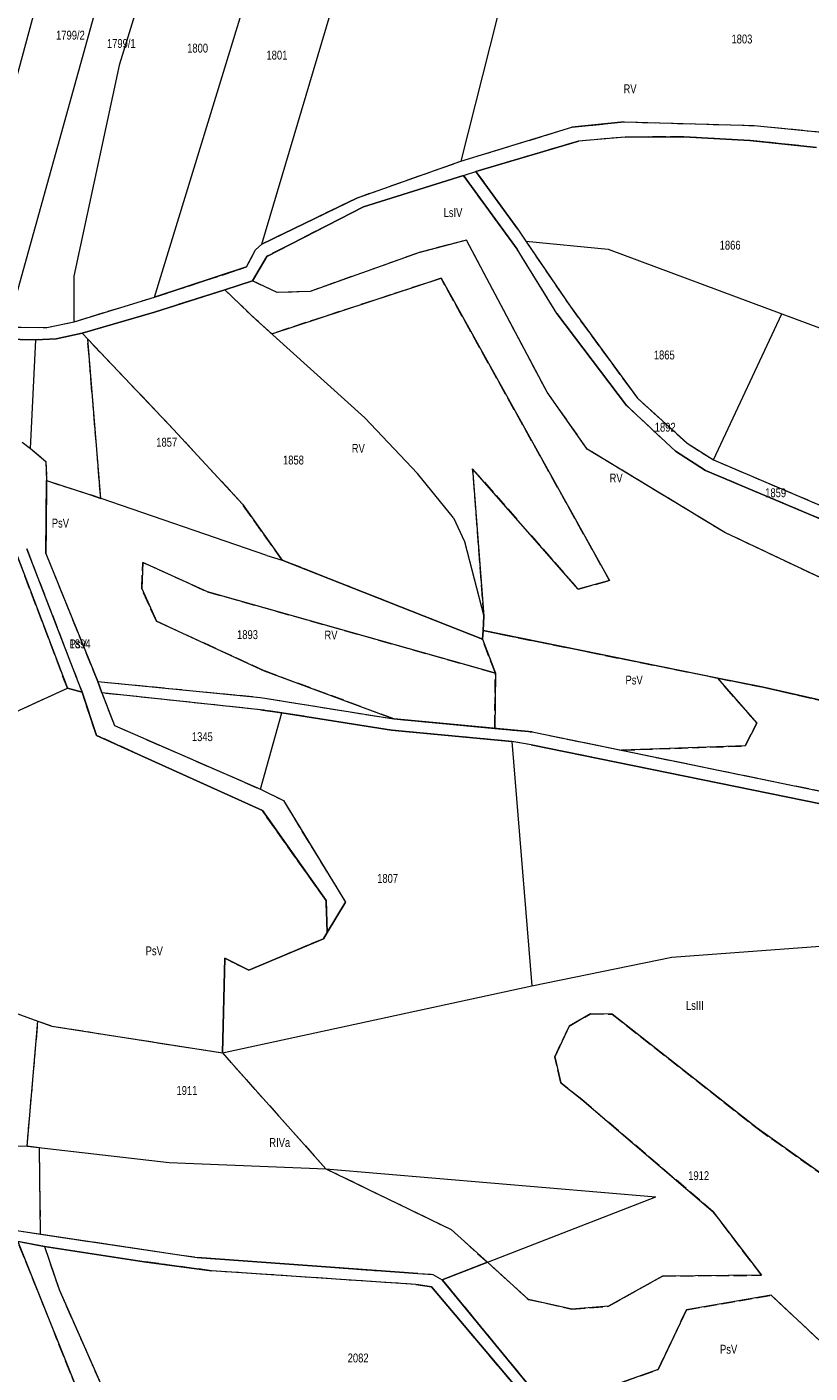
# Model space of a CAD drawing. Header units: metres. Extents: x 7496145 to 7500200, y 5498500 to 5502080.
# Tile 67 of 202: x 7497916 to 7498049, y 5499478 to 5499705. Entities that reach past the tile are written whole.
import ezdxf
from ezdxf.enums import TextEntityAlignment as Align

# ---------------------------------------------------------------- set-up
doc = ezdxf.new("R2010")
doc.units = ezdxf.units.M
doc.header["$MEASUREMENT"] = 0
for name, pattern in [('2.25_0.75', [3, 2.25, -0.75]), ('219-1000', [0]), ('egug-1000', [0])]:
    doc.linetypes.add(name, pattern=pattern)
for name, color, linetype in [('209-oznaczenie konturu klasyfikacyjnego', 7, 'CONTINUOUS'), ('211-numer działki ewidencyjnej', 7, 'CONTINUOUS'), ('217-kontur klasyfikacyjny', 7, 'CONTINUOUS'), ('218-kontur użytku gruntowego', 7, 'CONTINUOUS'), ('219-działka ewidencyjna', 7, 'CONTINUOUS')]:
    doc.layers.add(name, color=color, linetype=linetype)
doc.styles.get("Standard").update_dxf_attribs({"font": 'Working1250', "width": 0.75})

msp = doc.modelspace()

# ---------------------------------------------------------------- linework, layer by layer
at = {"layer": '217-kontur klasyfikacyjny', "color": 3, "linetype": '2.25_0.75', "lineweight": 18, "flags": 128}
for points in [[(7497989.68, 5499682.59), (7498008.39, 5499688.31)], [(7498008.39, 5499688.31), (7498017.23, 5499689.21)], [(7498017.23, 5499689.21), (7498039.13, 5499688.59)], [(7498039.13, 5499688.59), (7498051.08, 5499687.44)], [(7498009.52, 5499685.96), (7497992.19, 5499680.85)], [(7498017.36, 5499686.66), (7498009.52, 5499685.96)], [(7498027.25, 5499686.67), (7498017.36, 5499686.66)], [(7498038.41, 5499686.09), (7498027.25, 5499686.67)], [(7498049.66, 5499684.9), (7498038.41, 5499686.09)], [(7497972.2, 5499676.43), (7497989.68, 5499682.59)], [(7497992.19, 5499680.85), (7497999.26, 5499671.15)], [(7497990.12, 5499680.17), (7497973.22, 5499674.87)], [(7497999.17, 5499667.73), (7497990.12, 5499680.17)], [(7497956.11, 5499668.61), (7497972.2, 5499676.43)], [(7497973.22, 5499674.87), (7497956.92, 5499666.54)], [(7497990.62, 5499669.3), (7497982.52, 5499667.15)], [(7498004.23, 5499643.64), (7497990.62, 5499669.3)], [(7497999.26, 5499671.15), (7498000.63, 5499669.08)], [(7498000.63, 5499669.08), (7498008.08, 5499658.12)], [(7497953.53, 5499664.75), (7497955.04, 5499667.65)], [(7497955.04, 5499667.65), (7497956.11, 5499668.61)], [(7497982.52, 5499667.15), (7497964.23, 5499660.63)], [(7498005.87, 5499656.92), (7497999.17, 5499667.73)], [(7497938, 5499659.66), (7497953.53, 5499664.75)], [(7497956.92, 5499666.54), (7497954.5, 5499662.39)], [(7497954.5, 5499662.39), (7497949.85, 5499660.91)], [(7497958.7, 5499660.43), (7497954.5, 5499662.39)], [(7497986.32, 5499662.85), (7497957.76, 5499653.48)], [(7498014.75, 5499611.88), (7497986.32, 5499662.85)], [(7497949.85, 5499660.91), (7497938, 5499657.13)], [(7497955.15, 5499655.83), (7497949.85, 5499660.91)], [(7497964.23, 5499660.63), (7497958.7, 5499660.43)], [(7497924.44, 5499655.53), (7497938, 5499659.66)], [(7498008.08, 5499658.12), (7498019.43, 5499642.62)], [(7497919.82, 5499654.55), (7497924.44, 5499655.53)], [(7497938, 5499657.13), (7497925.76, 5499653.57)], [(7497957.76, 5499653.48), (7497955.15, 5499655.83)], [(7498017.62, 5499641.4), (7498005.87, 5499656.92)], [(7497913.23, 5499654.63), (7497919.82, 5499654.55)], [(7497925.76, 5499653.57), (7497921.41, 5499652.65)], [(7497926.71, 5499652.57), (7497925.76, 5499653.57)], [(7497917.95, 5499652.48), (7497896.81, 5499652.92)], [(7497921.41, 5499652.65), (7497917.95, 5499652.48)], [(7497928.91, 5499625.75), (7497926.71, 5499652.57)], [(7497941.2, 5499637.38), (7497926.71, 5499652.57)], [(7498010.98, 5499634.06), (7498004.23, 5499643.64)], [(7498019.43, 5499642.62), (7498027.82, 5499635.03)], [(7498025.85, 5499633.68), (7498017.62, 5499641.4)], [(7497952.82, 5499624.79), (7497941.2, 5499637.38)], [(7497915.65, 5499635.24), (7497917.04, 5499634.18)], [(7498027.82, 5499635.03), (7498032.3, 5499632.25)], [(7497917.04, 5499634.18), (7497919.64, 5499631.97)], [(7498034.2, 5499619.98), (7498010.98, 5499634.06)], [(7498030.91, 5499630.45), (7498025.85, 5499633.68)], [(7497919.64, 5499631.97), (7497919.79, 5499628.74)], [(7497993.55, 5499605.92), (7497991.65, 5499630.72)], [(7497991.65, 5499630.72), (7498009.46, 5499610.46)], [(7498032.3, 5499632.25), (7498054.41, 5499622.81)], [(7497919.79, 5499628.74), (7497919.66, 5499616.47)], [(7497919.79, 5499628.74), (7497927.18, 5499626.34)], [(7498056.4, 5499619.73), (7498030.91, 5499630.45)], [(7497927.18, 5499626.34), (7497928.91, 5499625.75)], [(7497959.52, 5499615.34), (7497952.82, 5499624.79)], [(7498054.56, 5499610.37), (7498034.2, 5499619.98)], [(7497923.28, 5499593.74), (7497914.28, 5499617.58)], [(7497916.43, 5499617.25), (7497925.76, 5499593.08)], [(7497919.66, 5499616.47), (7497928.4, 5499594.9)], [(7497935.82, 5499610.55), (7497936.02, 5499614.96)], [(7497936.02, 5499614.96), (7497946.92, 5499610)], [(7497993.29, 5499602.01), (7497959.52, 5499615.34)], [(7497938.3, 5499605.03), (7497935.82, 5499610.55)], [(7498009.46, 5499610.46), (7498014.75, 5499611.88)], [(7497946.92, 5499610), (7497995.48, 5499596.3)], [(7497993.43, 5499603.45), (7497993.55, 5499605.92)], [(7497956.51, 5499596.69), (7497938.3, 5499605.03)], [(7497993.29, 5499602.01), (7497993.43, 5499603.45)], [(7497993.43, 5499603.45), (7498032.94, 5499595.46)], [(7497995.48, 5499596.3), (7497993.29, 5499602.01)], [(7497978.33, 5499588.58), (7497956.51, 5499596.69)], [(7497928.4, 5499594.9), (7497955.85, 5499592.2)], [(7497929.11, 5499592.95), (7497928.4, 5499594.9)], [(7497995.37, 5499586.98), (7497995.48, 5499596.3)], [(7498032.94, 5499595.46), (7498040.66, 5499593.9)], [(7498039.57, 5499587.85), (7498032.94, 5499595.46)], [(7497903.88, 5499584.89), (7497923.28, 5499593.74)], [(7497925.76, 5499593.08), (7497923.28, 5499593.74)], [(7497928.2, 5499585.8), (7497925.76, 5499593.08)], [(7497929.11, 5499592.95), (7497931.21, 5499587.47)], [(7497955.89, 5499590.12), (7497929.11, 5499592.95)], [(7497955.85, 5499592.2), (7497978.33, 5499588.58)], [(7498040.66, 5499593.9), (7498077.65, 5499585.55)], [(7497959.46, 5499589.6), (7497955.89, 5499590.12)], [(7497931.21, 5499587.47), (7497955.88, 5499576.71)], [(7497977.98, 5499586.66), (7497959.46, 5499589.6)], [(7497978.33, 5499588.58), (7497995.37, 5499586.98)], [(7498037.61, 5499584.02), (7498039.57, 5499587.85)], [(7497956.18, 5499573.11), (7497928.2, 5499585.8)], [(7497998.24, 5499584.76), (7497977.98, 5499586.66)], [(7497995.37, 5499586.98), (7498001.69, 5499586.38)], [(7498001.69, 5499586.38), (7498016.74, 5499583.3)], [(7498001.51, 5499584.19), (7497998.24, 5499584.76)], [(7498073.47, 5499569.53), (7498001.51, 5499584.19)], [(7498016.74, 5499583.3), (7498037.61, 5499584.02)], [(7498016.74, 5499583.3), (7498053.6, 5499575.74)], [(7497955.88, 5499576.71), (7497959.73, 5499574.8)], [(7497959.73, 5499574.8), (7497970.18, 5499557.68)], [(7497966.94, 5499557.95), (7497956.18, 5499573.11)], [(7497967.1, 5499552.59), (7497966.94, 5499557.95)], [(7497970.18, 5499557.68), (7497967.1, 5499552.59)], [(7497966.47, 5499551.53), (7497953.89, 5499546.2)], [(7497967.1, 5499552.59), (7497966.47, 5499551.53)], [(7497949.82, 5499548.23), (7497949.43, 5499532.28)], [(7497953.89, 5499546.2), (7497949.82, 5499548.23)], [(7497916.49, 5499516.53), (7497918.33, 5499537.62)], [(7497918.33, 5499537.62), (7497920.69, 5499536.79)], [(7498007.95, 5499536.81), (7498011.53, 5499538.88)], [(7498011.53, 5499538.88), (7498015.19, 5499538.81)], [(7498015.19, 5499538.81), (7498039.63, 5499519.57)], [(7497920.69, 5499536.79), (7497949.43, 5499532.28)], [(7498005.53, 5499531.64), (7498007.95, 5499536.81)], [(7497949.43, 5499532.28), (7497966.89, 5499512.75)], [(7498006.5, 5499527.22), (7498005.53, 5499531.64)], [(7498010.08, 5499524.4), (7498006.5, 5499527.22)], [(7498032.23, 5499505.5), (7498010.08, 5499524.4)], [(7498039.63, 5499519.57), (7498058.26, 5499506.36)], [(7497918.57, 5499516.29), (7497916.49, 5499516.53)], [(7497918.77, 5499501.72), (7497918.57, 5499516.29)], [(7497966.89, 5499512.75), (7497988.04, 5499502.5)], [(7498040.37, 5499494.8), (7498032.23, 5499505.5)], [(7497914.36, 5499502.37), (7497918.77, 5499501.72)], [(7497918.77, 5499501.72), (7497945.2, 5499497.81)], [(7497988.04, 5499502.5), (7497994.13, 5499496.99)], [(7497939.45, 5499439.32), (7497914.92, 5499500.51)], [(7497919.41, 5499499.63), (7497914.92, 5499500.51)], [(7497919.41, 5499499.63), (7497921.89, 5499492.4)], [(7497936.25, 5499497.08), (7497919.41, 5499499.63)], [(7497947.59, 5499495.55), (7497936.25, 5499497.08)], [(7497945.2, 5499497.81), (7497982.41, 5499495.09)], [(7497994.13, 5499496.99), (7497986.52, 5499494.04)], [(7497994.13, 5499496.99), (7498001.05, 5499490.73)], [(7497982.07, 5499493.24), (7497947.59, 5499495.55)], [(7497982.41, 5499495.09), (7497984.92, 5499494.95)], [(7497984.92, 5499494.95), (7497986.52, 5499494.04)], [(7498014.57, 5499489.56), (7498023.67, 5499494.67)], [(7498023.67, 5499494.67), (7498040.37, 5499494.8)], [(7497921.89, 5499492.4), (7497934.92, 5499462.85)], [(7497984.72, 5499492.85), (7497982.07, 5499493.24)], [(7497999.71, 5499475.08), (7497984.72, 5499492.85)], [(7497986.52, 5499494.04), (7498002.03, 5499475.12)], [(7498001.05, 5499490.73), (7498008.36, 5499489.08)], [(7498027.72, 5499488.98), (7498042, 5499491.43)], [(7498042, 5499491.43), (7498058.96, 5499475.56)], [(7498008.36, 5499489.08), (7498014.57, 5499489.56)], [(7498022.93, 5499478.9), (7498027.72, 5499488.98)], [(7498005.8, 5499472.84), (7498022.93, 5499478.9)]]:
    msp.add_lwpolyline(points, dxfattribs=at)
at = {"layer": '218-kontur użytku gruntowego', "color": 3, "linetype": 'egug-1000', "lineweight": 18, "flags": 128}
for points in [[(7497989.68, 5499682.59), (7498008.39, 5499688.31)], [(7498008.39, 5499688.31), (7498017.23, 5499689.21)], [(7498017.23, 5499689.21), (7498039.13, 5499688.59)], [(7498039.13, 5499688.59), (7498051.08, 5499687.44)], [(7498009.52, 5499685.96), (7497992.19, 5499680.85)], [(7498017.36, 5499686.66), (7498009.52, 5499685.96)], [(7498027.25, 5499686.67), (7498017.36, 5499686.66)], [(7498038.41, 5499686.09), (7498027.25, 5499686.67)], [(7498049.66, 5499684.9), (7498038.41, 5499686.09)], [(7497972.2, 5499676.43), (7497989.68, 5499682.59)], [(7497992.19, 5499680.85), (7497999.26, 5499671.15)], [(7497990.12, 5499680.17), (7497973.22, 5499674.87)], [(7497999.17, 5499667.73), (7497990.12, 5499680.17)], [(7497956.11, 5499668.61), (7497972.2, 5499676.43)], [(7497973.22, 5499674.87), (7497956.92, 5499666.54)], [(7497990.62, 5499669.3), (7497982.52, 5499667.15)], [(7498004.23, 5499643.64), (7497990.62, 5499669.3)], [(7497999.26, 5499671.15), (7498000.63, 5499669.08)], [(7498000.63, 5499669.08), (7498008.08, 5499658.12)], [(7497953.53, 5499664.75), (7497955.04, 5499667.65)], [(7497955.04, 5499667.65), (7497956.11, 5499668.61)], [(7497982.52, 5499667.15), (7497964.23, 5499660.63)], [(7498005.87, 5499656.92), (7497999.17, 5499667.73)], [(7497938, 5499659.66), (7497953.53, 5499664.75)], [(7497956.92, 5499666.54), (7497954.5, 5499662.39)], [(7497954.5, 5499662.39), (7497949.85, 5499660.91)], [(7497958.7, 5499660.43), (7497954.5, 5499662.39)], [(7497957.76, 5499653.48), (7497986.32, 5499662.85)], [(7497986.32, 5499662.85), (7498014.75, 5499611.88)], [(7497949.85, 5499660.91), (7497938, 5499657.13)], [(7497949.85, 5499660.91), (7497955.15, 5499655.83)], [(7497964.23, 5499660.63), (7497958.7, 5499660.43)], [(7497924.44, 5499655.53), (7497938, 5499659.66)], [(7498008.08, 5499658.12), (7498019.43, 5499642.62)], [(7497919.82, 5499654.55), (7497924.44, 5499655.53)], [(7497938, 5499657.13), (7497925.76, 5499653.57)], [(7497955.15, 5499655.83), (7497957.76, 5499653.48)], [(7498017.62, 5499641.4), (7498005.87, 5499656.92)], [(7497913.23, 5499654.63), (7497919.82, 5499654.55)], [(7497925.76, 5499653.57), (7497921.41, 5499652.65)], [(7497925.76, 5499653.57), (7497926.71, 5499652.57)], [(7497917.95, 5499652.48), (7497896.81, 5499652.92)], [(7497921.41, 5499652.65), (7497917.95, 5499652.48)], [(7497926.71, 5499652.57), (7497941.2, 5499637.38)], [(7497928.91, 5499625.75), (7497926.71, 5499652.57)], [(7498010.98, 5499634.06), (7498004.23, 5499643.64)], [(7498019.43, 5499642.62), (7498027.82, 5499635.03)], [(7498025.85, 5499633.68), (7498017.62, 5499641.4)], [(7497941.2, 5499637.38), (7497952.82, 5499624.79)], [(7497915.65, 5499635.24), (7497917.04, 5499634.18)], [(7498027.82, 5499635.03), (7498032.3, 5499632.25)], [(7497917.04, 5499634.18), (7497919.64, 5499631.97)], [(7498034.2, 5499619.98), (7498010.98, 5499634.06)], [(7498030.91, 5499630.45), (7498025.85, 5499633.68)], [(7497919.64, 5499631.97), (7497919.79, 5499628.74)], [(7498009.46, 5499610.46), (7497991.65, 5499630.72)], [(7497991.65, 5499630.72), (7497993.55, 5499605.92)], [(7498032.3, 5499632.25), (7498054.41, 5499622.81)], [(7497919.79, 5499628.74), (7497919.66, 5499616.47)], [(7497919.79, 5499628.74), (7497927.18, 5499626.34)], [(7498056.4, 5499619.73), (7498030.91, 5499630.45)], [(7497927.18, 5499626.34), (7497928.91, 5499625.75)], [(7497952.82, 5499624.79), (7497959.52, 5499615.34)], [(7498054.56, 5499610.37), (7498034.2, 5499619.98)], [(7497914.28, 5499617.58), (7497923.28, 5499593.74)], [(7497925.76, 5499593.08), (7497916.43, 5499617.25)], [(7497919.66, 5499616.47), (7497928.4, 5499594.9)], [(7497936.02, 5499614.96), (7497935.82, 5499610.55)], [(7497946.92, 5499610), (7497936.02, 5499614.96)], [(7497959.52, 5499615.34), (7497993.29, 5499602.01)], [(7497935.82, 5499610.55), (7497938.3, 5499605.03)], [(7498014.75, 5499611.88), (7498009.46, 5499610.46)], [(7497995.48, 5499596.3), (7497946.92, 5499610)], [(7497993.55, 5499605.92), (7497993.43, 5499603.45)], [(7497938.3, 5499605.03), (7497956.51, 5499596.69)], [(7497993.43, 5499603.45), (7497993.29, 5499602.01)], [(7498032.94, 5499595.46), (7497993.43, 5499603.45)], [(7497993.29, 5499602.01), (7497995.48, 5499596.3)], [(7497956.51, 5499596.69), (7497978.33, 5499588.58)], [(7497928.4, 5499594.9), (7497955.85, 5499592.2)], [(7497929.11, 5499592.95), (7497928.4, 5499594.9)], [(7497995.48, 5499596.3), (7497995.37, 5499586.98)], [(7498040.66, 5499593.9), (7498032.94, 5499595.46)], [(7498032.94, 5499595.46), (7498039.57, 5499587.85)], [(7497903.88, 5499584.89), (7497923.28, 5499593.74)], [(7497923.28, 5499593.74), (7497925.76, 5499593.08)], [(7497928.2, 5499585.8), (7497925.76, 5499593.08)], [(7497929.11, 5499592.95), (7497931.21, 5499587.47)], [(7497955.89, 5499590.12), (7497929.11, 5499592.95)], [(7497955.85, 5499592.2), (7497978.33, 5499588.58)], [(7498077.65, 5499585.55), (7498040.66, 5499593.9)], [(7497959.46, 5499589.6), (7497955.89, 5499590.12)], [(7497931.21, 5499587.47), (7497955.88, 5499576.71)], [(7497977.98, 5499586.66), (7497959.46, 5499589.6)], [(7497978.33, 5499588.58), (7497995.37, 5499586.98)], [(7498039.57, 5499587.85), (7498037.61, 5499584.02)], [(7497956.18, 5499573.11), (7497928.2, 5499585.8)], [(7497998.24, 5499584.76), (7497977.98, 5499586.66)], [(7497995.37, 5499586.98), (7498001.69, 5499586.38)], [(7498001.69, 5499586.38), (7498016.74, 5499583.3)], [(7498001.51, 5499584.19), (7497998.24, 5499584.76)], [(7498073.47, 5499569.53), (7498001.51, 5499584.19)], [(7498037.61, 5499584.02), (7498016.74, 5499583.3)], [(7498016.74, 5499583.3), (7498053.6, 5499575.74)], [(7497955.88, 5499576.71), (7497959.73, 5499574.8)], [(7497959.73, 5499574.8), (7497970.18, 5499557.68)], [(7497966.94, 5499557.95), (7497956.18, 5499573.11)], [(7497967.1, 5499552.59), (7497966.94, 5499557.95)], [(7497970.18, 5499557.68), (7497967.1, 5499552.59)], [(7497966.47, 5499551.53), (7497953.89, 5499546.2)], [(7497967.1, 5499552.59), (7497966.47, 5499551.53)], [(7497949.82, 5499548.23), (7497949.43, 5499532.28)], [(7497953.89, 5499546.2), (7497949.82, 5499548.23)], [(7497916.49, 5499516.53), (7497918.33, 5499537.62)], [(7497918.33, 5499537.62), (7497920.69, 5499536.79)], [(7498011.53, 5499538.88), (7498007.95, 5499536.81)], [(7498015.19, 5499538.81), (7498011.53, 5499538.88)], [(7498039.63, 5499519.57), (7498015.19, 5499538.81)], [(7497920.69, 5499536.79), (7497949.43, 5499532.28)], [(7498007.95, 5499536.81), (7498005.53, 5499531.64)], [(7497949.43, 5499532.28), (7497966.89, 5499512.75)], [(7498005.53, 5499531.64), (7498006.5, 5499527.22)], [(7498006.5, 5499527.22), (7498010.08, 5499524.4)], [(7498010.08, 5499524.4), (7498032.23, 5499505.5)], [(7498058.26, 5499506.36), (7498039.63, 5499519.57)], [(7497918.57, 5499516.29), (7497916.49, 5499516.53)], [(7497918.77, 5499501.72), (7497918.57, 5499516.29)], [(7497966.89, 5499512.75), (7497988.04, 5499502.5)], [(7498032.23, 5499505.5), (7498040.37, 5499494.8)], [(7497914.36, 5499502.37), (7497918.77, 5499501.72)], [(7497918.77, 5499501.72), (7497945.2, 5499497.81)], [(7497988.04, 5499502.5), (7497994.13, 5499496.99)], [(7497919.41, 5499499.63), (7497914.92, 5499500.51)], [(7497914.92, 5499500.51), (7497939.45, 5499439.32)], [(7497919.41, 5499499.63), (7497921.89, 5499492.4)], [(7497936.25, 5499497.08), (7497919.41, 5499499.63)], [(7497947.59, 5499495.55), (7497936.25, 5499497.08)], [(7497945.2, 5499497.81), (7497982.41, 5499495.09)], [(7497994.13, 5499496.99), (7497986.52, 5499494.04)], [(7498001.05, 5499490.73), (7497994.13, 5499496.99)], [(7497982.07, 5499493.24), (7497947.59, 5499495.55)], [(7497982.41, 5499495.09), (7497984.92, 5499494.95)], [(7497984.92, 5499494.95), (7497986.52, 5499494.04)], [(7498023.67, 5499494.67), (7498014.57, 5499489.56)], [(7498040.37, 5499494.8), (7498023.67, 5499494.67)], [(7497921.89, 5499492.4), (7497934.92, 5499462.85)], [(7497984.72, 5499492.85), (7497982.07, 5499493.24)], [(7497999.71, 5499475.08), (7497984.72, 5499492.85)], [(7497986.52, 5499494.04), (7498002.03, 5499475.12)], [(7498008.36, 5499489.08), (7498001.05, 5499490.73)], [(7498042, 5499491.43), (7498027.72, 5499488.98)], [(7498058.96, 5499475.56), (7498042, 5499491.43)], [(7498014.57, 5499489.56), (7498008.36, 5499489.08)], [(7498027.72, 5499488.98), (7498022.93, 5499478.9)], [(7498022.93, 5499478.9), (7498005.8, 5499472.84)]]:
    msp.add_lwpolyline(points, dxfattribs=at)
at = {"layer": '219-działka ewidencyjna', "color": 3, "linetype": '219-1000', "lineweight": 18, "flags": 128}
for points in [[(7497914.45, 5499659.05), (7497939.39, 5499748.81)], [(7497932.15, 5499698.98), (7497946.68, 5499746.24)], [(7497903.36, 5499654.76), (7497928.04, 5499745.85)], [(7497938, 5499659.66), (7497962.54, 5499739.77)], [(7497956.11, 5499668.61), (7497975.73, 5499734.55)], [(7497999.44, 5499721.32), (7497989.68, 5499682.59)], [(7497924.44, 5499663.2), (7497932.15, 5499698.98)], [(7497989.68, 5499682.59), (7498008.39, 5499688.31)], [(7498017.23, 5499689.21), (7498008.39, 5499688.31)], [(7498017.23, 5499689.21), (7498039.13, 5499688.59)], [(7498039.13, 5499688.59), (7498051.08, 5499687.44)], [(7497992.19, 5499680.85), (7498009.52, 5499685.96)], [(7498017.36, 5499686.66), (7498009.52, 5499685.96)], [(7498017.36, 5499686.66), (7498027.25, 5499686.67)], [(7498027.25, 5499686.67), (7498038.41, 5499686.09)], [(7498038.41, 5499686.09), (7498049.66, 5499684.9)], [(7497972.2, 5499676.43), (7497989.68, 5499682.59)], [(7497990.12, 5499680.17), (7497992.19, 5499680.85)], [(7497999.26, 5499671.15), (7497992.19, 5499680.85)], [(7497973.22, 5499674.87), (7497990.12, 5499680.17)], [(7497990.12, 5499680.17), (7497999.17, 5499667.73)], [(7497972.2, 5499676.43), (7497956.11, 5499668.61)], [(7497956.92, 5499666.54), (7497973.22, 5499674.87)], [(7497999.26, 5499671.15), (7498000.63, 5499669.08)], [(7498000.63, 5499669.08), (7498014.49, 5499667.78)], [(7498000.63, 5499669.08), (7498008.08, 5499658.12)], [(7497953.53, 5499664.75), (7497955.04, 5499667.65)], [(7497955.04, 5499667.65), (7497956.11, 5499668.61)], [(7498005.87, 5499656.92), (7497999.17, 5499667.73)], [(7498014.49, 5499667.78), (7498043.79, 5499656.86)], [(7497953.53, 5499664.75), (7497938, 5499659.66)], [(7497954.5, 5499662.39), (7497956.92, 5499666.54)], [(7497924.44, 5499655.53), (7497924.44, 5499663.2)], [(7497949.85, 5499660.91), (7497954.5, 5499662.39)], [(7497938, 5499657.13), (7497949.85, 5499660.91)], [(7497955.15, 5499655.83), (7497949.85, 5499660.91)], [(7497924.44, 5499655.53), (7497938, 5499659.66)], [(7498008.08, 5499658.12), (7498019.43, 5499642.62)], [(7497919.82, 5499654.55), (7497924.44, 5499655.53)], [(7497925.76, 5499653.57), (7497938, 5499657.13)], [(7497955.15, 5499655.83), (7497973.49, 5499639.3)], [(7498005.87, 5499656.92), (7498017.62, 5499641.4)], [(7498032.3, 5499632.25), (7498043.79, 5499656.86)], [(7498043.79, 5499656.86), (7498065.74, 5499648.69)], [(7497913.23, 5499654.63), (7497919.82, 5499654.55)], [(7497921.41, 5499652.65), (7497925.76, 5499653.57)], [(7497941.2, 5499637.38), (7497925.76, 5499653.57)], [(7497896.81, 5499652.92), (7497917.95, 5499652.48)], [(7497917.04, 5499634.18), (7497917.95, 5499652.48)], [(7497917.95, 5499652.48), (7497921.41, 5499652.65)], [(7498019.43, 5499642.62), (7498027.82, 5499635.03)], [(7498025.85, 5499633.68), (7498017.62, 5499641.4)], [(7497941.2, 5499637.38), (7497952.82, 5499624.79)], [(7497973.49, 5499639.3), (7497982.35, 5499629.96)], [(7497915.65, 5499635.24), (7497917.04, 5499634.18)], [(7498027.82, 5499635.03), (7498032.3, 5499632.25)], [(7497917.04, 5499634.18), (7497919.64, 5499631.97)], [(7498025.85, 5499633.68), (7498030.91, 5499630.45)], [(7497919.64, 5499631.97), (7497919.79, 5499628.74)], [(7498032.3, 5499632.25), (7498054.41, 5499622.81)], [(7497919.66, 5499616.47), (7497919.79, 5499628.74)], [(7497919.79, 5499628.74), (7497927.18, 5499626.34)], [(7497988.43, 5499622.46), (7497982.35, 5499629.96)], [(7498030.91, 5499630.45), (7498056.4, 5499619.73)], [(7497956.94, 5499616.13), (7497927.18, 5499626.34)], [(7497952.82, 5499624.79), (7497959.52, 5499615.34)], [(7497988.43, 5499622.46), (7497990.25, 5499618.47)], [(7497914.28, 5499617.58), (7497923.28, 5499593.74)], [(7497925.76, 5499593.08), (7497916.43, 5499617.25)], [(7497990.25, 5499618.47), (7497993.55, 5499605.92)], [(7497919.66, 5499616.47), (7497928.4, 5499594.9)], [(7497956.94, 5499616.13), (7497959.52, 5499615.34)], [(7497993.29, 5499602.01), (7497959.52, 5499615.34)], [(7497993.43, 5499603.45), (7497993.55, 5499605.92)], [(7497993.29, 5499602.01), (7497993.43, 5499603.45)], [(7497993.43, 5499603.45), (7498040.66, 5499593.9)], [(7497928.4, 5499594.9), (7497929.11, 5499592.95)], [(7497928.4, 5499594.9), (7497955.85, 5499592.2)], [(7497903.88, 5499584.89), (7497923.28, 5499593.74)], [(7497925.76, 5499593.08), (7497923.28, 5499593.74)], [(7497925.76, 5499593.08), (7497928.2, 5499585.8)], [(7497929.11, 5499592.95), (7497931.21, 5499587.47)], [(7497955.89, 5499590.12), (7497929.11, 5499592.95)], [(7497955.85, 5499592.2), (7497978.33, 5499588.58)], [(7498040.66, 5499593.9), (7498091.45, 5499582.44)], [(7497955.89, 5499590.12), (7497959.46, 5499589.6)], [(7497931.21, 5499587.47), (7497955.88, 5499576.71)], [(7497955.88, 5499576.71), (7497959.46, 5499589.6)], [(7497959.46, 5499589.6), (7497977.98, 5499586.66)], [(7498001.69, 5499586.38), (7497978.33, 5499588.58)], [(7497928.2, 5499585.8), (7497956.18, 5499573.11)], [(7497977.98, 5499586.66), (7497998.24, 5499584.76)], [(7498001.69, 5499586.38), (7498053.6, 5499575.74)], [(7498001.51, 5499584.19), (7497998.24, 5499584.76)], [(7497998.24, 5499584.76), (7498001.65, 5499543.57)], [(7498001.51, 5499584.19), (7498073.47, 5499569.53)], [(7497955.88, 5499576.71), (7497959.73, 5499574.8)], [(7497959.73, 5499574.8), (7497970.18, 5499557.68)], [(7497956.18, 5499573.11), (7497966.94, 5499557.95)], [(7497852.22, 5499561.74), (7497918.33, 5499537.62)], [(7497966.94, 5499557.95), (7497967.1, 5499552.59)], [(7497967.1, 5499552.59), (7497970.18, 5499557.68)], [(7497953.89, 5499546.2), (7497966.47, 5499551.53)], [(7497966.47, 5499551.53), (7497967.1, 5499552.59)], [(7498025.26, 5499548.39), (7498073.07, 5499551.95)], [(7497949.43, 5499532.28), (7497949.82, 5499548.23)], [(7497949.82, 5499548.23), (7497953.89, 5499546.2)], [(7498001.65, 5499543.57), (7498025.26, 5499548.39)], [(7497949.43, 5499532.28), (7498001.65, 5499543.57)], [(7497916.49, 5499516.53), (7497918.33, 5499537.62)], [(7497918.33, 5499537.62), (7497920.69, 5499536.79)], [(7497920.69, 5499536.79), (7497949.43, 5499532.28)], [(7497949.43, 5499532.28), (7497966.89, 5499512.75)], [(7497913.9, 5499516.59), (7497916.49, 5499516.53)], [(7497916.49, 5499516.53), (7497940.47, 5499513.79)], [(7497940.47, 5499513.79), (7497966.89, 5499512.75)], [(7497966.89, 5499512.75), (7498022.54, 5499508.02)], [(7497986.52, 5499494.04), (7498022.54, 5499508.02)], [(7497903.16, 5499502.81), (7497919.41, 5499499.63)], [(7497914.36, 5499502.37), (7497945.2, 5499497.81)], [(7497919.41, 5499499.63), (7497936.25, 5499497.08)], [(7497919.41, 5499499.63), (7497921.89, 5499492.4)], [(7497936.25, 5499497.08), (7497947.59, 5499495.55)], [(7497982.41, 5499495.09), (7497945.2, 5499497.81)], [(7497982.07, 5499493.24), (7497947.59, 5499495.55)], [(7497982.41, 5499495.09), (7497984.92, 5499494.95)], [(7497984.92, 5499494.95), (7497986.52, 5499494.04)], [(7497921.89, 5499492.4), (7497934.92, 5499462.85)], [(7497982.07, 5499493.24), (7497984.72, 5499492.85)], [(7497984.72, 5499492.85), (7497999.71, 5499475.08)], [(7498002.03, 5499475.12), (7497986.52, 5499494.04)]]:
    msp.add_lwpolyline(points, dxfattribs=at)

# ---------------------------------------------------------------- texts
at = {"layer": '209-oznaczenie konturu klasyfikacyjnego', "color": 3, "linetype": 'Continuous', "lineweight": 18, "width": 0.79}
for s, p in [('RV', (7498017.1, 5499694.03)), ('LsIV', (7497986.75, 5499673.17)), ('RV', (7497971.26, 5499633.43)), ('RV', (7498014.75, 5499628.43)), ('PsV', (7497920.66, 5499620.83)), ('RV', (7497966.65, 5499601.97)), ('PsV', (7497923.66, 5499600.48)), ('PsV', (7498017.43, 5499594.38)), ('PsV', (7497936.49, 5499548.73)), ('LsIII', (7498027.63, 5499539.53)), ('RIVa', (7497957.35, 5499516.42)), ('PsV', (7498033.38, 5499481.57))]:
    msp.add_text(s, height=1.5, dxfattribs=at).set_placement(p)
at = {"layer": '211-numer działki ewidencyjnej', "color": 3, "linetype": 'Continuous', "lineweight": 18, "width": 0.79}
for s, p in [('1799/2', (7497921.38, 5499703.08)), ('1799/1', (7497929.96, 5499701.68)), ('1803', (7498035.31, 5499702.43)), ('1800', (7497943.49, 5499700.89)), ('1801', (7497956.87, 5499699.72)), ('1866', (7498033.32, 5499667.68)), ('1892', (7498022.37, 5499636.99)), ('1857', (7497938.28, 5499634.46)), ('1858', (7497959.66, 5499631.46)), ('1859', (7498041, 5499625.94)), ('1893', (7497951.91, 5499602.03)), ('1894', (7497923.66, 5499600.48)), ('1345', (7497944.29, 5499584.83)), ('1807', (7497975.54, 5499560.94)), ('1911', (7497941.69, 5499525.19)), ('1912', (7498028.01, 5499510.83)), ('2082', (7497970.57, 5499480.1))]:
    msp.add_text(s, height=1.5, dxfattribs=at).set_placement(p)
msp.add_text('1865', height=1.5, dxfattribs=at).set_placement((7498022.21, 5499650.67), align=Align.TOP_LEFT)

doc.saveas('drawing.dxf')
